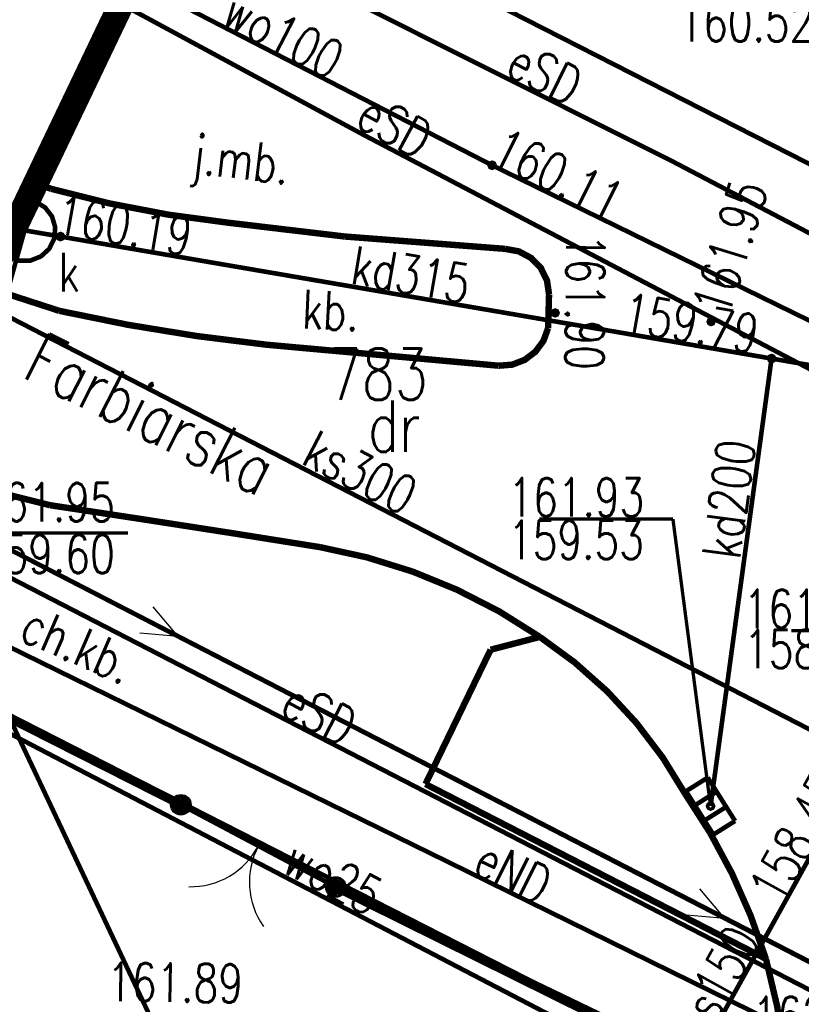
# Model space of a CAD drawing. Extents: x 0 to 7432618, y -40 to 5712028.
# Tile 10 of 165: x 7430360 to 7430375, y 5711695 to 5711714. Entities that reach past the tile are written whole.
import ezdxf
from ezdxf.enums import TextEntityAlignment as Align

# ---------------------------------------------------------------- set-up
doc = ezdxf.new("R2010")
doc.units = 0
doc.header["$MEASUREMENT"] = 0
for name, pattern in [('0', [1.5, 1, -0.5]), ('2218', [1, 0.5, -0.5]), ('3901', [0]), ('5102', [0])]:
    doc.linetypes.add(name, pattern=pattern)
for name, color, linetype in [('Dzialki', 7, 'Continuous'), ('Numery_dzialek', 7, 'Continuous'), ('OTK_E_T_0', 7, 'Continuous'), ('OTK_E_T_1', 7, 'Continuous'), ('OTK_E_T_3', 7, 'Continuous'), ('OTK_L_0', 7, 'Continuous'), ('OTK_L_1', 7, 'Continuous'), ('OTK_L_2', 7, 'Continuous'), ('OTK_L_4', 7, 'Continuous'), ('OTO_L_0', 7, 'Continuous'), ('OTO_L_1', 7, 'Continuous'), ('OTR_T_0', 7, 'Continuous'), ('OTZ_L_3', 7, 'Continuous'), ('P_SUTP_L_0', 7, 'Continuous'), ('SUEP_E_T_0', 7, 'Continuous'), ('SUEP_L_0', 7, 'Continuous'), ('SUK_T_1', 7, 'Continuous'), ('SUKP_E_T_0', 7, 'Continuous'), ('SUKP_L_0', 7, 'Continuous'), ('SUKR_T_0', 7, 'Continuous'), ('SUP_E_T_1', 7, 'Continuous'), ('SUP_L_1', 7, 'Continuous'), ('SUP_T_4', 7, 'Continuous'), ('SUTR_T_0', 7, 'Continuous'), ('SUWP_E_T_0', 7, 'Continuous'), ('SUWP_L_0', 7, 'Continuous'), ('SUWR_T_0', 7, 'Continuous'), ('Uzytki', 7, 'Continuous'), ('zakres', 7, 'Continuous')]:
    doc.layers.add(name, color=color, linetype=linetype)
doc.styles.add('STYL_ARIAL', font='simplex', dxfattribs={"width": 0.75, "oblique": 0.1})

# ---------------------------------------------------------------- blocks, each defined once
blk = doc.blocks.new('OTOB')
at = {"color": 0}
for centre, start, end in [((-1.5, 0), 0, 63.2606), ((1.5, 0), 116.7394, 180)]:
    blk.add_arc(centre, 1.5, start, end, dxfattribs=at)
blk = doc.blocks.new('KOGR')
at = {"color": 0}
for radius in [0.2, 0.18, 0.16, 0.14, 0.12, 0.1, 0.08, 0.06, 0.04, 0.02]:
    blk.add_circle((0, 0), radius, dxfattribs=at)

msp = doc.modelspace()

# ---------------------------------------------------------------- linework, layer by layer
at = {"layer": 'Dzialki', "color": 18, "true_color": 0x000000, "const_width": 0.09}
for points in [[(7430382.34, 5711707.52), (7430364.52, 5711716.6)], [(7430356.401, 5711702.039), (7430372.91, 5711693.62)]]:
    msp.add_lwpolyline(points, dxfattribs=at)
at = {"layer": 'OTK_L_0', "color": 18, "linetype": '0', "true_color": 0x000000, "const_width": 0.09}
for points in [[(7430360.486, 5711710.586), (7430360.79, 5711710.48)], [(7430364.24, 5711709.82), (7430363.078, 5711709.976), (7430361.927, 5711710.196), (7430360.79, 5711710.48)], [(7430364.24, 5711709.82), (7430366.52, 5711709.55)], [(7430366.52, 5711709.55), (7430369.64, 5711709.31)], [(7430369.64, 5711709.31), (7430369.909, 5711709.261), (7430370.15, 5711709.132), (7430370.34, 5711708.936), (7430370.46, 5711708.69), (7430370.5, 5711708.42)], [(7430360.95, 5711708.1), (7430359.52, 5711708.564)], [(7430370.5, 5711708.42), (7430370.48, 5711707.76)], [(7430361.35, 5711708.013), (7430360.95, 5711708.1)], [(7430361.751, 5711707.93), (7430361.35, 5711708.013)], [(7430362.154, 5711707.853), (7430361.751, 5711707.93)], [(7430362.557, 5711707.78), (7430362.154, 5711707.853)], [(7430362.96, 5711707.711), (7430362.557, 5711707.78)], [(7430363.365, 5711707.648), (7430362.96, 5711707.711)], [(7430370.48, 5711707.76), (7430370.39, 5711707.514), (7430370.234, 5711707.303), (7430370.026, 5711707.145), (7430369.781, 5711707.051), (7430369.52, 5711707.03)], [(7430363.77, 5711707.589), (7430363.365, 5711707.648)], [(7430364.176, 5711707.534), (7430363.77, 5711707.589)], [(7430364.583, 5711707.485), (7430364.176, 5711707.534)], [(7430364.99, 5711707.44), (7430364.583, 5711707.485)], [(7430369.52, 5711707.03), (7430364.99, 5711707.44)], [(7430360.76, 5711704.31), (7430359.063, 5711704.737), (7430357.864, 5711705.1)], [(7430360.76, 5711704.31), (7430361.288, 5711704.231)], [(7430361.288, 5711704.231), (7430361.817, 5711704.151)], [(7430361.817, 5711704.151), (7430362.345, 5711704.07)], [(7430362.345, 5711704.07), (7430362.873, 5711703.989)], [(7430362.873, 5711703.989), (7430363.401, 5711703.907)], [(7430363.401, 5711703.907), (7430363.929, 5711703.825)], [(7430363.929, 5711703.825), (7430364.457, 5711703.742)], [(7430364.457, 5711703.742), (7430364.985, 5711703.659)], [(7430364.985, 5711703.659), (7430365.512, 5711703.575)], [(7430365.512, 5711703.575), (7430366.04, 5711703.49)], [(7430366.04, 5711703.49), (7430366.95, 5711703.291), (7430367.84, 5711703.014), (7430368.702, 5711702.661), (7430369.531, 5711702.236), (7430370.32, 5711701.74)], [(7430370.32, 5711701.74), (7430371.001, 5711701.241), (7430371.632, 5711700.68), (7430372.205, 5711700.06), (7430372.716, 5711699.388), (7430373.16, 5711698.67)], [(7430373.16, 5711698.67), (7430373.644, 5711697.915), (7430374.068, 5711697.125), (7430374.431, 5711696.305), (7430374.73, 5711695.46)], [(7430374.73, 5711695.46), (7430374.951, 5711694.526), (7430375.091, 5711693.577), (7430375.15, 5711692.62)]]:
    msp.add_lwpolyline(points, dxfattribs=at)
at = {"layer": 'OTK_L_1', "color": 18, "true_color": 0x000000, "const_width": 0.125}
for points in [[(7430360.486, 5711710.586), (7430360.79, 5711710.48)], [(7430364.24, 5711709.82), (7430363.078, 5711709.976), (7430361.927, 5711710.196), (7430360.79, 5711710.48)], [(7430364.24, 5711709.82), (7430366.52, 5711709.55)], [(7430366.52, 5711709.55), (7430369.64, 5711709.31)], [(7430369.64, 5711709.31), (7430369.909, 5711709.261), (7430370.15, 5711709.132), (7430370.34, 5711708.936), (7430370.46, 5711708.69), (7430370.5, 5711708.42)], [(7430360.95, 5711708.1), (7430359.52, 5711708.564)], [(7430370.5, 5711708.42), (7430370.48, 5711707.76)], [(7430364.99, 5711707.44), (7430363.635, 5711707.608), (7430362.288, 5711707.828), (7430360.95, 5711708.1)], [(7430370.48, 5711707.76), (7430370.39, 5711707.514), (7430370.234, 5711707.303), (7430370.026, 5711707.145), (7430369.781, 5711707.051), (7430369.52, 5711707.03)], [(7430369.52, 5711707.03), (7430364.99, 5711707.44)], [(7430360.76, 5711704.31), (7430359.063, 5711704.737), (7430357.864, 5711705.1)], [(7430360.76, 5711704.31), (7430362.521, 5711704.043), (7430364.281, 5711703.77), (7430366.04, 5711703.49)], [(7430366.04, 5711703.49), (7430366.95, 5711703.291), (7430367.84, 5711703.014), (7430368.702, 5711702.661), (7430369.531, 5711702.236), (7430370.32, 5711701.74)], [(7430370.32, 5711701.74), (7430369.36, 5711701.49)], [(7430370.32, 5711701.74), (7430371.001, 5711701.241), (7430371.632, 5711700.68), (7430372.205, 5711700.06), (7430372.716, 5711699.388), (7430373.16, 5711698.67)], [(7430369.36, 5711701.49), (7430368.09, 5711698.87)], [(7430368.09, 5711698.87), (7430374.73, 5711695.46)], [(7430373.16, 5711698.67), (7430373.644, 5711697.915), (7430374.068, 5711697.125), (7430374.431, 5711696.305), (7430374.73, 5711695.46)], [(7430374.73, 5711695.46), (7430374.951, 5711694.526), (7430375.091, 5711693.577), (7430375.15, 5711692.62)]]:
    msp.add_lwpolyline(points, dxfattribs=at)
at = {"layer": 'OTK_L_2', "color": 18, "linetype": '0', "true_color": 0x000000, "const_width": 0.09}
for points in [[(7430360.76, 5711704.31), (7430359.063, 5711704.737), (7430357.864, 5711705.1)], [(7430366.04, 5711703.49), (7430364.28, 5711703.763), (7430362.52, 5711704.036), (7430360.76, 5711704.31)], [(7430366.04, 5711703.49), (7430366.95, 5711703.291), (7430367.84, 5711703.014), (7430368.702, 5711702.661), (7430369.531, 5711702.236), (7430370.32, 5711701.74)], [(7430369.36, 5711701.49), (7430370.32, 5711701.74)], [(7430358.347, 5711700.984), (7430357.416, 5711701.425), (7430358.347, 5711700.984), (7430363.319, 5711698.466)], [(7430368.09, 5711698.87), (7430369.36, 5711701.49)], [(7430374.73, 5711695.46), (7430368.09, 5711698.87)], [(7430363.319, 5711698.466), (7430366.341, 5711696.861)], [(7430366.341, 5711696.861), (7430375.15, 5711692.62)], [(7430374.73, 5711695.46), (7430374.951, 5711694.526), (7430375.091, 5711693.577), (7430375.15, 5711692.62)]]:
    msp.add_lwpolyline(points, dxfattribs=at)
at = {"layer": 'OTK_L_4', "color": 18, "linetype": '0', "true_color": 0x000000, "const_width": 0.09}
for points in [[(7430360.79, 5711710.48), (7430360.486, 5711710.586)], [(7430364.24, 5711709.82), (7430363.078, 5711709.976), (7430361.927, 5711710.196), (7430360.79, 5711710.48)], [(7430366.52, 5711709.55), (7430364.24, 5711709.82)], [(7430369.64, 5711709.31), (7430366.52, 5711709.55)], [(7430369.64, 5711709.31), (7430369.909, 5711709.261), (7430370.15, 5711709.132), (7430370.34, 5711708.936), (7430370.46, 5711708.69), (7430370.5, 5711708.42)], [(7430359.52, 5711708.564), (7430360.95, 5711708.1)], [(7430370.48, 5711707.76), (7430370.5, 5711708.42)], [(7430364.99, 5711707.44), (7430363.635, 5711707.608), (7430362.288, 5711707.828), (7430360.95, 5711708.1)], [(7430370.48, 5711707.76), (7430370.39, 5711707.514), (7430370.234, 5711707.303), (7430370.026, 5711707.145), (7430369.781, 5711707.051), (7430369.52, 5711707.03)], [(7430364.99, 5711707.44), (7430369.52, 5711707.03)]]:
    msp.add_lwpolyline(points, dxfattribs=at)
at = {"layer": 'OTO_L_0', "color": 18, "linetype": '3901', "true_color": 0x000000, "const_width": 0.175}
for points in [[(7430358.347, 5711700.984), (7430363.319, 5711698.466)], [(7430366.341, 5711696.861), (7430372.8, 5711693.66)]]:
    msp.add_lwpolyline(points, dxfattribs=at)
at = {"layer": 'OTO_L_1', "color": 18, "true_color": 0x000000, "const_width": 0.09}
for points in [[(7430366.341, 5711696.861), (7430363.319, 5711698.466)], [(7430363.319, 5711698.466), (7430366.341, 5711696.861)]]:
    msp.add_lwpolyline(points, dxfattribs=at)
at = {"layer": 'OTR_T_0', "color": 18, "true_color": 0x000000, "const_width": 0.09}
for points in [[(7430370.62, 5711708.105), (7430370.652, 5711708.092), (7430370.665, 5711708.06), (7430370.652, 5711708.028), (7430370.62, 5711708.015), (7430370.588, 5711708.028), (7430370.575, 5711708.06), (7430370.588, 5711708.092), (7430370.62, 5711708.105)], [(7430373.66, 5711707.935), (7430373.692, 5711707.922), (7430373.705, 5711707.89), (7430373.692, 5711707.858), (7430373.66, 5711707.845), (7430373.628, 5711707.858), (7430373.615, 5711707.89), (7430373.628, 5711707.922), (7430373.66, 5711707.935)]]:
    msp.add_lwpolyline(points, dxfattribs=at)
at = {"layer": 'OTZ_L_3', "color": 18, "linetype": '0', "true_color": 0x000000, "const_width": 0.09}
for points in [[(7430370.32, 5711701.74), (7430369.36, 5711701.49)], [(7430370.32, 5711701.74), (7430371.001, 5711701.241), (7430371.632, 5711700.68), (7430372.205, 5711700.06), (7430372.716, 5711699.388), (7430373.16, 5711698.67)], [(7430369.36, 5711701.49), (7430368.09, 5711698.87)], [(7430368.09, 5711698.87), (7430374.73, 5711695.46)], [(7430373.16, 5711698.67), (7430373.644, 5711697.915), (7430374.068, 5711697.125), (7430374.431, 5711696.305), (7430374.73, 5711695.46)]]:
    msp.add_lwpolyline(points, dxfattribs=at)
at = {"layer": 'P_SUTP_L_0', "color": 30, "linetype": '0', "true_color": 0xff9100, "const_width": 0.09}
for points in [[(7430357.931, 5711704.502), (7430363.975, 5711691.667)], [(7430390.869, 5711687.525), (7430357.931, 5711704.502)]]:
    msp.add_lwpolyline(points, dxfattribs=at)
at = {"layer": 'SUEP_L_0', "color": 1, "true_color": 0xff0000}
for p, q in [((7430363.263, 5711701.751), (7430362.779, 5711702.324)), ((7430363.263, 5711701.751), (7430362.516, 5711701.814)), ((7430373.928, 5711696.25), (7430373.444, 5711696.823)), ((7430373.928, 5711696.25), (7430373.181, 5711696.312))]:
    msp.add_line(p, q, dxfattribs=at)
at = {"layer": 'SUEP_L_0', "color": 1, "true_color": 0xff0000, "const_width": 0.09}
for points in [[(7430364.44, 5711715.26), (7430372.92, 5711711.01)], [(7430366.87, 5711711.54), (7430362.158, 5711714.084)], [(7430374.864, 5711707.343), (7430366.87, 5711711.54)], [(7430372.92, 5711711.01), (7430380.7, 5711706.93)], [(7430376.87, 5711706.29), (7430374.864, 5711707.343)], [(7430375.61, 5711694.84), (7430359.34, 5711703.23)], [(7430368.49, 5711697.37), (7430356.887, 5711703.058)], [(7430379.47, 5711691.97), (7430368.49, 5711697.37)]]:
    msp.add_lwpolyline(points, dxfattribs=at)
at = {"layer": 'SUEP_L_0', "color": 1, "linetype": '5102', "true_color": 0xff0000, "const_width": 0.09}
msp.add_lwpolyline([(7430391.747, 5711687.058), (7430357.931, 5711704.502)], dxfattribs=at)
at = {"layer": 'SUK_T_1', "color": 36, "true_color": 0x803300, "const_width": 0.09}
for points in [[(7430373.172, 5711698.73), (7430373.595, 5711698.996)], [(7430373.595, 5711698.996), (7430374.128, 5711698.15)], [(7430373.705, 5711697.884), (7430373.172, 5711698.73)], [(7430373.768, 5711698.721), (7430373.345, 5711698.455)], [(7430373.955, 5711698.425), (7430373.532, 5711698.159)], [(7430374.128, 5711698.15), (7430373.705, 5711697.884)]]:
    msp.add_lwpolyline(points, dxfattribs=at)
at = {"layer": 'SUKP_L_0', "color": 36, "true_color": 0x803300, "const_width": 0.09}
for points in [[(7430360.375, 5711710.354), (7430360.27, 5711709.67)], [(7430360.27, 5711709.67), (7430358.99, 5711705.12)], [(7430374.84, 5711707.17), (7430360.27, 5711709.67)], [(7430376.66, 5711699.38), (7430359.385, 5711708.282)], [(7430374.84, 5711707.17), (7430373.65, 5711698.44)], [(7430384.58, 5711705.5), (7430374.84, 5711707.17)], [(7430376.66, 5711699.38), (7430370.847, 5711688.9)]]:
    msp.add_lwpolyline(points, dxfattribs=at)
at = {"layer": 'SUKR_T_0', "color": 36, "true_color": 0x803300, "const_width": 0.065}
for points in [[(7430360.971, 5711709.612), (7430361.015, 5711709.594), (7430361.033, 5711709.55), (7430361.015, 5711709.506), (7430360.971, 5711709.487), (7430360.927, 5711709.506), (7430360.908, 5711709.55), (7430360.927, 5711709.594), (7430360.971, 5711709.612)], [(7430374.84, 5711707.232), (7430374.884, 5711707.214), (7430374.902, 5711707.17), (7430374.884, 5711707.126), (7430374.84, 5711707.107), (7430374.796, 5711707.126), (7430374.777, 5711707.17), (7430374.796, 5711707.214), (7430374.84, 5711707.232)], [(7430358.932, 5711705.146), (7430359.376, 5711703.769), (7430362.286, 5711703.769)], [(7430370.31, 5711704.039), (7430372.916, 5711704.039)], [(7430373.65, 5711698.44), (7430372.916, 5711704.039)], [(7430375.228, 5711701.863), (7430377.725, 5711701.863)], [(7430373.65, 5711698.503), (7430373.694, 5711698.484), (7430373.713, 5711698.44), (7430373.694, 5711698.396), (7430373.65, 5711698.378), (7430373.606, 5711698.396), (7430373.588, 5711698.44), (7430373.606, 5711698.484), (7430373.65, 5711698.503)]]:
    msp.add_lwpolyline(points, dxfattribs=at)
at = {"layer": 'SUP_L_1', "color": 36, "true_color": 0x803300, "const_width": 0.09}
msp.add_lwpolyline([(7430360.329, 5711710.259), (7430360.482, 5711710.231), (7430360.67, 5711710.117), (7430360.805, 5711709.942), (7430360.867, 5711709.73), (7430360.849, 5711709.511), (7430360.752, 5711709.312), (7430360.59, 5711709.163), (7430360.385, 5711709.081), (7430360.165, 5711709.079), (7430359.958, 5711709.157), (7430359.85, 5711709.255)], dxfattribs=at)
at = {"layer": 'SUP_T_4', "color": 18, "true_color": 0x000000, "const_width": 0.09}
for points in [[(7430360.096, 5711709.771), (7430360.193, 5711709.681), (7430360.23, 5711709.545)], [(7430360.23, 5711709.545), (7430360.188, 5711709.411), (7430360.079, 5711709.321), (7430359.939, 5711709.303), (7430359.885, 5711709.329)]]:
    msp.add_lwpolyline(points, dxfattribs=at)
at = {"layer": 'SUWP_L_0', "color": 5, "true_color": 0x0000ff, "const_width": 0.09}
for points in [[(7430362.381, 5711714.551), (7430369.39, 5711710.94)], [(7430369.39, 5711710.94), (7430385.83, 5711702.89)], [(7430356.279, 5711701.785), (7430374.945, 5711692.057)]]:
    msp.add_lwpolyline(points, dxfattribs=at)
at = {"layer": 'SUWR_T_0', "color": 5, "true_color": 0x0000ff, "const_width": 0.065}
msp.add_lwpolyline([(7430369.39, 5711711.003), (7430369.434, 5711710.984), (7430369.452, 5711710.94), (7430369.434, 5711710.896), (7430369.39, 5711710.878), (7430369.346, 5711710.896), (7430369.327, 5711710.94), (7430369.346, 5711710.984), (7430369.39, 5711711.003)], dxfattribs=at)
at = {"layer": 'Uzytki', "color": 96, "linetype": '2218', "true_color": 0x008000, "const_width": 0.09}
msp.add_lwpolyline([(7430372.91, 5711693.62), (7430356.401, 5711702.039)], dxfattribs=at)
at = {"layer": 'zakres', "color": 18, "linetype": '0', "true_color": 0x000000, "const_width": 0.5}
msp.add_lwpolyline([(7430373.949, 5711738.752), (7430343.264, 5711674.558), (7430724.141, 5711482.075), (7430757.406, 5711547.147), (7430373.949, 5711738.752)], dxfattribs=at)

# ---------------------------------------------------------------- block references
at = {"layer": 'OTO_L_1', "color": 18, "true_color": 0x000000}
for p in [(7430363.319, 5711698.466), (7430366.341, 5711696.861)]:
    msp.add_blockref('KOGR', p, dxfattribs=at)
at = {"layer": 'OTO_L_1', "color": 18, "true_color": 0x000000, "rotation": 152.02289}
msp.add_blockref('OTOB', (7430364.83, 5711697.663), dxfattribs=at)

# ---------------------------------------------------------------- texts
at = {"layer": 'Dzialki', "color": 18, "true_color": 0x000000, "style": 'STYL_ARIAL', "width": 0.75}
msp.add_text('Farbiarska', height=1, rotation=333.0888, dxfattribs=at).set_placement((7430362.376, 5711705.375), align=Align.BOTTOM_CENTER)
at = {"layer": 'Numery_dzialek', "color": 18, "true_color": 0x000000, "style": 'STYL_ARIAL', "width": 0.75}
msp.add_text('783', height=1, dxfattribs=at).set_placement((7430366.207, 5711707.365), align=Align.TOP_LEFT)
at = {"layer": 'OTK_E_T_0', "color": 18, "true_color": 0x000000, "style": 'STYL_ARIAL', "width": 0.75}
msp.add_text('j.mb.', height=0.75, rotation=353.2464, dxfattribs=at).set_placement((7430364.492, 5711711.052), align=Align.MIDDLE_CENTER)
at = {"layer": 'OTK_E_T_1', "color": 18, "true_color": 0x000000, "style": 'STYL_ARIAL', "width": 0.75}
msp.add_text('ch.kb.', height=0.75, rotation=336.529, dxfattribs=at).set_placement((7430361.31, 5711701.59), align=Align.MIDDLE_CENTER)
at = {"layer": 'OTK_E_T_3', "color": 18, "true_color": 0x000000, "style": 'STYL_ARIAL', "width": 0.75}
msp.add_text('kb.', height=0.75, rotation=357.1242, dxfattribs=at).set_placement((7430366.242, 5711708.11), align=Align.MIDDLE_CENTER)
at = {"layer": 'OTR_T_0', "color": 18, "true_color": 0x000000, "style": 'STYL_ARIAL', "width": 0.75}
msp.add_text('161.95', height=0.75, rotation=72.8851, dxfattribs=at).set_placement((7430373.641, 5711708.069), align=Align.MIDDLE_LEFT)
for s, rotation, p in [('161.90', 269.476, (7430370.614, 5711709.607)), ('161.89', 359.2692, (7430361.871, 5711694.412))]:
    msp.add_text(s, height=0.75, rotation=rotation, dxfattribs=at).set_placement(p, align=Align.BOTTOM_LEFT)
at = {"layer": 'SUEP_E_T_0', "color": 1, "true_color": 0xff0000, "style": 'STYL_ARIAL', "width": 0.75}
for s, rotation, p in [('eSD', 333.6357, (7430370.416, 5711712.735)), ('eSD', 331.6378, (7430367.489, 5711711.71)), ('eSD', 332.7211, (7430366.017, 5711700.246)), ('eND', 333.8119, (7430369.8, 5711697.155))]:
    msp.add_text(s, height=0.75, rotation=rotation, dxfattribs=at).set_placement(p, align=Align.MIDDLE_CENTER)
at = {"layer": 'SUKP_E_T_0', "color": 36, "true_color": 0x803300, "style": 'STYL_ARIAL', "width": 0.75}
for s, rotation, p in [('kd315', 350.2637, (7430367.806, 5711708.808)), ('ks300', 332.7371, (7430366.819, 5711704.947)), ('kd200', 82.2378, (7430374.005, 5711704.429)), ('ks150', 60.9834, (7430373.766, 5711695.01))]:
    msp.add_text(s, height=0.75, rotation=rotation, dxfattribs=at).set_placement(p, align=Align.MIDDLE_CENTER)
at = {"layer": 'SUKR_T_0', "color": 36, "true_color": 0x803300, "style": 'STYL_ARIAL', "width": 0.75}
msp.add_text('160.19', height=0.75, rotation=350.2637, dxfattribs=at).set_placement((7430360.909, 5711709.989), align=Align.MIDDLE_LEFT)
msp.add_text('159.79', height=0.75, rotation=350.2708, dxfattribs=at).set_placement((7430374.576, 5711707.636), align=Align.MIDDLE_RIGHT)
for s, p in [('161.93', (7430369.706, 5711704.837)), ('159.53', (7430369.699, 5711704.009)), ('161.92', (7430374.295, 5711702.661)), ('158.17', (7430374.304, 5711701.881)), ('162.00', (7430374.468, 5711694.722))]:
    msp.add_text(s, height=0.75, dxfattribs=at).set_placement(p, align=Align.TOP_LEFT)
for s, p in [('161.95', (7430359.376, 5711703.994)), ('159.60', (7430359.376, 5711702.981))]:
    msp.add_text(s, height=0.75, dxfattribs=at).set_placement(p)
msp.add_text('158.45', height=0.75, rotation=60.9834, dxfattribs=at).set_placement((7430375.338, 5711697.822), align=Align.MIDDLE_CENTER)
at = {"layer": 'SUP_E_T_1', "color": 18, "true_color": 0x000000, "style": 'STYL_ARIAL', "width": 0.75}
msp.add_text('k', height=0.75, dxfattribs=at).set_placement((7430361.344, 5711708.256), align=Align.BOTTOM_RIGHT)
at = {"layer": 'SUTR_T_0', "color": 30, "true_color": 0xff9100, "style": 'STYL_ARIAL', "width": 0.75}
msp.add_text('160.52', height=0.75, dxfattribs=at).set_placement((7430373.022, 5711714.103), align=Align.TOP_LEFT)
at = {"layer": 'SUWP_E_T_0', "color": 5, "true_color": 0x0000ff, "style": 'STYL_ARIAL', "width": 0.75}
for s, rotation, p in [('wo100', 332.7396, (7430365.318, 5711713.483)), ('wo25', 332.4726, (7430366.289, 5711697.059))]:
    msp.add_text(s, height=0.75, rotation=rotation, dxfattribs=at).set_placement(p, align=Align.MIDDLE_CENTER)
at = {"layer": 'SUWR_T_0', "color": 5, "true_color": 0x0000ff, "style": 'STYL_ARIAL', "width": 0.75}
msp.add_text('160.11', height=0.75, rotation=333.6671, dxfattribs=at).set_placement((7430369.488, 5711711.35), align=Align.MIDDLE_LEFT)
at = {"layer": 'Uzytki', "color": 96, "true_color": 0x008000, "style": 'STYL_ARIAL', "width": 0.75}
msp.add_text('dr', height=1, dxfattribs=at).set_placement((7430367.478, 5711705.05), align=Align.BOTTOM_CENTER)

doc.saveas('drawing.dxf')
